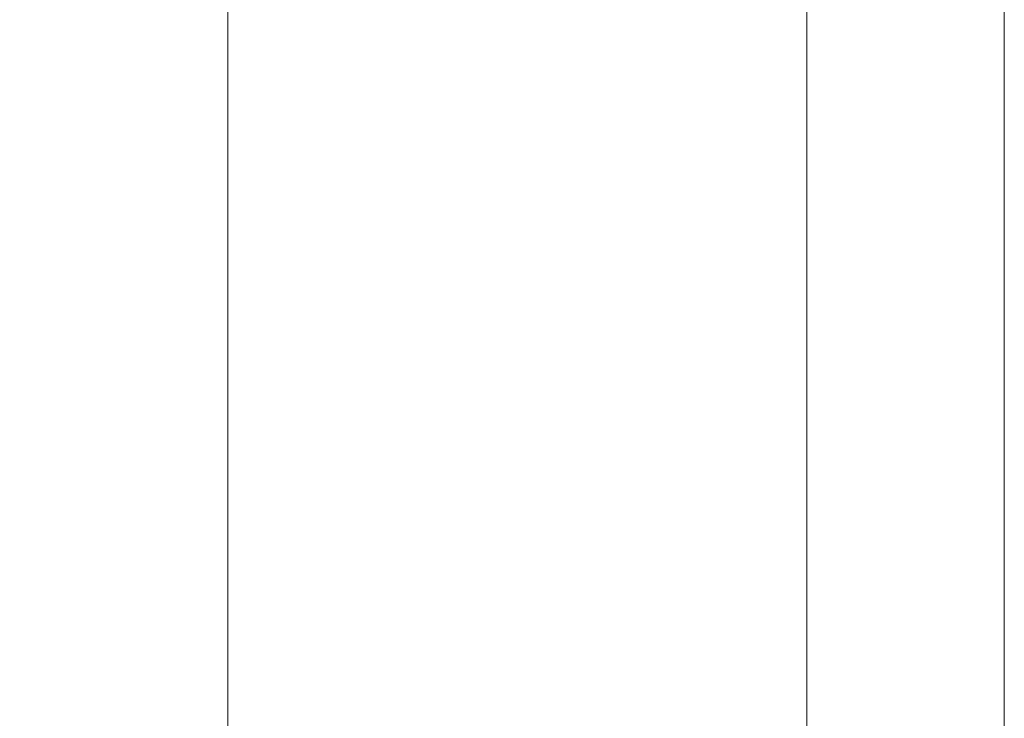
# Model space of a CAD drawing. Header units: millimetres. Extents: x -740 to 768, y -616 to 1219.
# Tile 216 of 256: x 4.526 to 5.375, y -1.035 to -0.433. Entities that reach past the tile are written whole.
import ezdxf

# ---------------------------------------------------------------- set-up
doc = ezdxf.new("R2010")
doc.units = ezdxf.units.MM
doc.layers.add('Q-SPCQ', color=91, linetype='Continuous')

# ---------------------------------------------------------------- blocks, each defined once
blk = doc.blocks.new('QA2190M - QTOO_QA2190M_ControlForMixerBrushed-130897-_3D_')
at = {"layer": 'Q-SPCQ', "lineweight": 5}
mesh = blk.add_polyface(dxfattribs=at)
corners = [(75.00016, -59.35, 56.70389), (74.82979, -59.35, 55.40979), (74.33029, -59.35, 54.20389), (73.5357, -59.35, 53.16836), (72.50017, -59.35, 52.37376), (71.29426, -59.35, 51.87426), (70.00016, -59.35, 51.70389), (68.70607, -59.35, 51.87426), (67.50016, -59.35, 52.37376), (66.46463, -59.35, 53.16836), (65.67004, -59.35, 54.20389), (65.17054, -59.35, 55.40979), (65.00017, -59.35, 56.70389), (65.00017, 0, 56.70389), (65.17054, 0, 55.40979), (65.67004, 0, 54.20389), (66.46463, 0, 53.16836), (67.50016, 0, 52.37376), (68.70607, 0, 51.87426), (70.00016, 0, 51.70389), (71.29426, 0, 51.87426), (72.50017, 0, 52.37376), (73.5357, 0, 53.16836), (74.33029, 0, 54.20389), (74.82979, 0, 55.40979), (75.00016, 0, 56.70389)]
mesh.append_faces([[corners[k] for k in face] for face in [(13, 14, 11, 12), (0, 1, 24, 25)]], dxfattribs={"vtx1": -1})
mesh.append_faces([[corners[k] for k in face] for face in [(14, 15, 10, 11), (16, 17, 8, 9), (15, 16, 9, 10), (17, 18, 7, 8), (6, 7, 18, 19), (19, 20, 5, 6), (20, 21, 4, 5), (22, 23, 2, 3), (21, 22, 3, 4), (23, 24, 1, 2)]], dxfattribs={"vtx1": -1, "vtx3": -1})
mesh = blk.add_polyface(dxfattribs=at)
corners = [(65.00017, -59.35, 56.70389), (65.17054, -59.35, 57.99799), (65.67004, -59.35, 59.20389), (66.46463, -59.35, 60.23942), (67.50016, -59.35, 61.03402), (68.70607, -59.35, 61.53352), (70.00016, -59.35, 61.70389), (71.29426, -59.35, 61.53352), (72.50017, -59.35, 61.03402), (73.5357, -59.35, 60.23942), (74.33029, -59.35, 59.20389), (74.82979, -59.35, 57.99799), (75.00016, -59.35, 56.70389), (75.00016, 0, 56.70389), (74.82979, 0, 57.99799), (74.33029, 0, 59.20389), (73.5357, 0, 60.23942), (72.50017, 0, 61.03402), (71.29426, 0, 61.53352), (70.00016, 0, 61.70389), (68.70607, 0, 61.53352), (67.50016, 0, 61.03402), (66.46463, 0, 60.23942), (65.67004, 0, 59.20389), (65.17054, 0, 57.99799), (65.00017, 0, 56.70389)]
mesh.append_faces([[corners[k] for k in face] for face in [(2, 23, 24, 1)]], dxfattribs={"vtx0": -1, "vtx2": -1})
mesh.append_faces([[corners[k] for k in face] for face in [(13, 14, 11, 12)]], dxfattribs={"vtx1": -1})
mesh.append_faces([[corners[k] for k in face] for face in [(14, 15, 10, 11), (16, 17, 8, 9), (15, 16, 9, 10), (17, 18, 7, 8), (6, 7, 18, 19), (19, 20, 5, 6), (20, 21, 4, 5), (22, 23, 2, 3), (21, 22, 3, 4)]], dxfattribs={"vtx1": -1, "vtx3": -1})
mesh.append_faces([[corners[k] for k in face] for face in [(25, 0, 1, 24)]], dxfattribs={"vtx2": -1})

msp = doc.modelspace()

# ---------------------------------------------------------------- block references
at = {"layer": 'Q-SPCQ', "lineweight": 5}
msp.add_blockref('QA2190M - QTOO_QA2190M_ControlForMixerBrushed-130897-_3D_', (-69.625, 0, -0.98708), dxfattribs=at)

doc.saveas('drawing.dxf')
